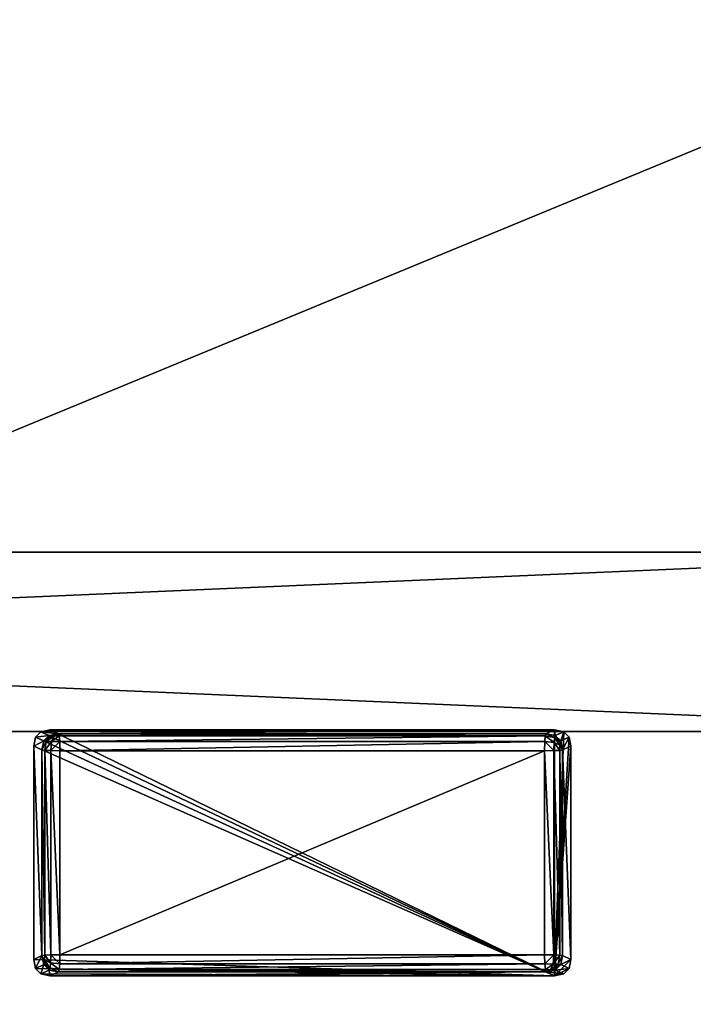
# Model space of a CAD drawing. Header units: inches. Extents: x 492 to 688, y -128 to 44.
# Tile 215 of 256: x 619 to 629, y -63 to -47. Entities that reach past the tile are written whole.
import ezdxf

# ---------------------------------------------------------------- set-up
doc = ezdxf.new("R2010")
doc.units = ezdxf.units.IN
doc.header["$MEASUREMENT"] = 0
doc.layers.add('A-FURN', color=7, linetype='Continuous')
for name, color, linetype, true_color in [('CET color Grey23', 7, 'Continuous', 0x393c39), ('CET color Grey8', 7, 'Continuous', 0x161614), ('CET color tan', 7, 'Continuous', 0xd4b38d)]:
    doc.layers.add(name, color=color, linetype=linetype, true_color=true_color)

# ---------------------------------------------------------------- blocks, each defined once
blk = doc.blocks.new('*C12')
at = {"layer": 'CET color Grey23', "linetype": 'Continuous'}
mesh = blk.add_polyface(dxfattribs=at)
corners = [(31.85, 4.648, 35.294), (-31.85, 4.648, 35.294), (-31.85, 4.648, 37.026), (31.85, 4.648, 37.026), (-31.85, 1.892, 35.294), (-31.85, 1.892, 37.026), (31.85, 1.892, 35.294), (31.85, 1.892, 37.026)]
mesh.append_faces([[corners[k] for k in face] for face in [(0, 2, 3, 0), (1, 5, 2, 1), (1, 6, 4, 1), (5, 3, 2, 5), (4, 7, 5, 4), (6, 3, 7, 6)]], dxfattribs={"vtx0": -1, "vtx3": -1})
mesh.append_faces([[corners[k] for k in face] for face in [(0, 1, 2, 0), (1, 4, 5, 1), (1, 0, 6, 1), (5, 7, 3, 5), (4, 6, 7, 4), (6, 0, 3, 6)]], dxfattribs={"vtx2": -1})
at = {"layer": 'CET color Grey8', "linetype": 'Continuous'}
mesh = blk.add_polyface(dxfattribs=at)
corners = [(16.368, -1.544, 35.617), (16.368, 1.596, 35.617), (23.828, 1.596, 35.617), (23.828, -1.544, 35.617), (16.214, -1.864, 37.113), (16.344, -1.805, 35.867), (23.852, -1.805, 35.867), (23.982, -1.864, 37.113), (24.232, -1.614, 37.113), (24.104, -1.555, 35.866), (24.104, 1.607, 35.866), (24.232, 1.666, 37.113), (23.982, 1.916, 37.113), (23.852, 1.857, 35.867), (16.344, 1.857, 35.867), (16.214, 1.916, 37.113), (15.964, 1.666, 37.113), (16.092, 1.607, 35.866), (16.092, -1.555, 35.866), (15.964, -1.614, 37.113), (16.128, -1.675, 35.789), (16.12, -1.694, 35.866), (23.969, -1.774, 35.789), (23.992, -1.778, 35.866), (16.227, 1.826, 35.789), (16.204, 1.829, 35.866), (24.068, 1.727, 35.789), (24.076, 1.746, 35.866), (16.226, -1.545, 35.645), (16.226, 1.597, 35.645), (16.365, 1.736, 35.645), (23.83, 1.736, 35.645), (23.97, 1.597, 35.645), (23.97, -1.545, 35.645), (23.831, -1.684, 35.645), (16.366, -1.684, 35.645), (16.075, -1.836, 37.113), (16.204, -1.778, 35.867), (24.121, -1.836, 37.113), (24.204, 1.805, 37.113), (16.075, 1.888, 37.113), (16.134, -1.549, 35.728), (16.133, -1.627, 35.743), (16.224, -1.669, 35.669), (16.217, -1.747, 35.743), (16.358, -1.771, 35.728), (23.839, -1.771, 35.728), (23.918, -1.772, 35.743), (23.957, -1.685, 35.669), (24.038, -1.688, 35.743), (24.062, -1.549, 35.728), (24.076, -1.694, 35.866), (16.357, 1.823, 35.728), (16.278, 1.824, 35.743), (16.239, 1.737, 35.669), (16.158, 1.74, 35.743), (16.134, 1.601, 35.728), (16.12, 1.746, 35.866), (24.062, 1.601, 35.728), (24.063, 1.679, 35.743), (23.972, 1.721, 35.669), (23.979, 1.799, 35.743), (23.838, 1.823, 35.728), (23.992, 1.83, 35.867), (15.992, -1.753, 37.113), (24.204, -1.753, 37.113), (24.121, 1.888, 37.113), (15.992, 1.805, 37.113)]
mesh.append_faces([[corners[k] for k in face] for face in [(18, 20, 21, 18), (6, 22, 23, 6), (14, 24, 25, 14), (10, 26, 27, 10), (0, 28, 29, 0), (0, 29, 1, 0), (1, 30, 31, 1), (1, 31, 2, 1), (2, 32, 33, 2), (2, 33, 3, 2), (3, 34, 35, 3), (3, 35, 0, 3), (4, 36, 37, 4), (4, 37, 5, 4), (6, 23, 38, 6), (6, 38, 7, 6), (10, 27, 39, 10), (10, 39, 11, 10), (14, 25, 40, 14), (14, 40, 15, 14), (18, 41, 42, 18), (41, 28, 43, 41), (41, 43, 42, 41), (28, 0, 35, 28), (28, 35, 43, 28), (18, 42, 20, 18), (42, 43, 44, 42), (42, 44, 20, 42), (43, 35, 45, 43), (43, 45, 44, 43), (20, 44, 37, 20), (20, 37, 21, 20), (44, 45, 5, 44), (44, 5, 37, 44), (6, 46, 47, 6), (46, 34, 48, 46), (46, 48, 47, 46), (34, 3, 33, 34), (34, 33, 48, 34), (6, 47, 22, 6), (47, 48, 49, 47), (47, 49, 22, 47), (48, 33, 50, 48), (48, 50, 49, 48), (49, 50, 9, 49), (49, 9, 51, 49), (14, 52, 53, 14), (52, 30, 54, 52), (52, 54, 53, 52), (30, 1, 29, 30), (30, 29, 54, 30), (14, 53, 24, 14), (53, 54, 55, 53), (53, 55, 24, 53), (54, 29, 56, 54), (54, 56, 55, 54), (24, 55, 57, 24), (24, 57, 25, 24), (55, 56, 17, 55), (55, 17, 57, 55), (10, 58, 59, 10), (58, 32, 60, 58), (58, 60, 59, 58), (32, 2, 31, 32), (32, 31, 60, 32), (10, 59, 26, 10), (59, 60, 61, 59), (59, 61, 26, 59), (60, 31, 62, 60), (60, 62, 61, 60), (26, 61, 63, 26), (26, 63, 27, 26), (61, 62, 13, 61), (61, 13, 63, 61), (28, 41, 56, 28), (28, 56, 29, 28), (41, 18, 17, 41), (41, 17, 56, 41), (30, 52, 62, 30), (30, 62, 31, 30), (52, 14, 13, 52), (52, 13, 62, 52), (32, 58, 50, 32), (32, 50, 33, 32), (58, 10, 9, 58), (58, 9, 50, 58), (46, 6, 5, 46), (46, 5, 45, 46), (36, 64, 21, 36), (36, 21, 37, 36), (64, 19, 18, 64), (64, 18, 21, 64), (23, 51, 65, 23), (23, 65, 38, 23), (51, 9, 8, 51), (51, 8, 65, 51), (27, 63, 66, 27), (27, 66, 39, 27), (63, 13, 12, 63), (63, 12, 66, 63), (25, 57, 67, 25), (25, 67, 40, 25), (57, 17, 16, 57), (57, 16, 67, 57)]])
mesh.append_faces([[corners[k] for k in face] for face in [(7, 65, 8, 7), (7, 8, 11, 7), (7, 11, 39, 7), (7, 39, 66, 7), (7, 66, 12, 7), (7, 12, 15, 7), (7, 15, 40, 7), (7, 40, 67, 7), (7, 67, 16, 7), (7, 16, 19, 7), (7, 19, 64, 7), (7, 64, 36, 7)]], dxfattribs={"vtx0": -1, "vtx2": -1, "vtx3": -1})
mesh.append_faces([[corners[k] for k in face] for face in [(0, 2, 3, 0), (4, 6, 7, 4), (8, 10, 11, 8), (12, 14, 15, 12), (16, 18, 19, 16), (22, 51, 23, 22), (34, 45, 35, 34), (7, 36, 4, 7)]], dxfattribs={"vtx0": -1, "vtx3": -1})
mesh.append_faces([[corners[k] for k in face] for face in [(0, 1, 2, 0), (4, 5, 6, 4), (8, 9, 10, 8), (12, 13, 14, 12), (16, 17, 18, 16), (22, 49, 51, 22), (34, 46, 45, 34), (7, 38, 65, 7)]], dxfattribs={"vtx2": -1})
at = {"layer": 'CET color tan', "linetype": 'Continuous'}
mesh = blk.add_polyface(dxfattribs=at)
corners = [(-35, -14.382, 38.05), (35, -14.382, 38.05), (35, 14.5, 38.05), (-35, 14.5, 38.05)]
mesh.append_faces([[corners[k] for k in face] for face in [(0, 2, 3, 0)]], dxfattribs={"vtx0": -1, "vtx3": -1})
mesh.append_faces([[corners[k] for k in face] for face in [(0, 1, 2, 0)]], dxfattribs={"vtx2": -1})
mesh = blk.add_polyface(dxfattribs=at)
corners = [(-35, -14.382, 37.113), (35, 14.5, 37.113), (35, -14.382, 37.113), (-35, 14.5, 37.113)]
mesh.append_faces([[corners[k] for k in face] for face in [(0, 1, 2, 0)]], dxfattribs={"vtx0": -1, "vtx3": -1})
mesh.append_faces([[corners[k] for k in face] for face in [(0, 3, 1, 0)]], dxfattribs={"vtx2": -1})
blk = doc.blocks.new('*C10')
at = {"layer": 'A-FURN', "linetype": 'Continuous', "rotation": 359.9999999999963}
blk.add_blockref('*C12', (603.096, -60.209), dxfattribs=at)

msp = doc.modelspace()

# ---------------------------------------------------------------- block references
at = {"layer": 'A-FURN', "linetype": 'Continuous'}
msp.add_blockref('*C10', (0, 0), dxfattribs=at)

doc.saveas('drawing.dxf')
